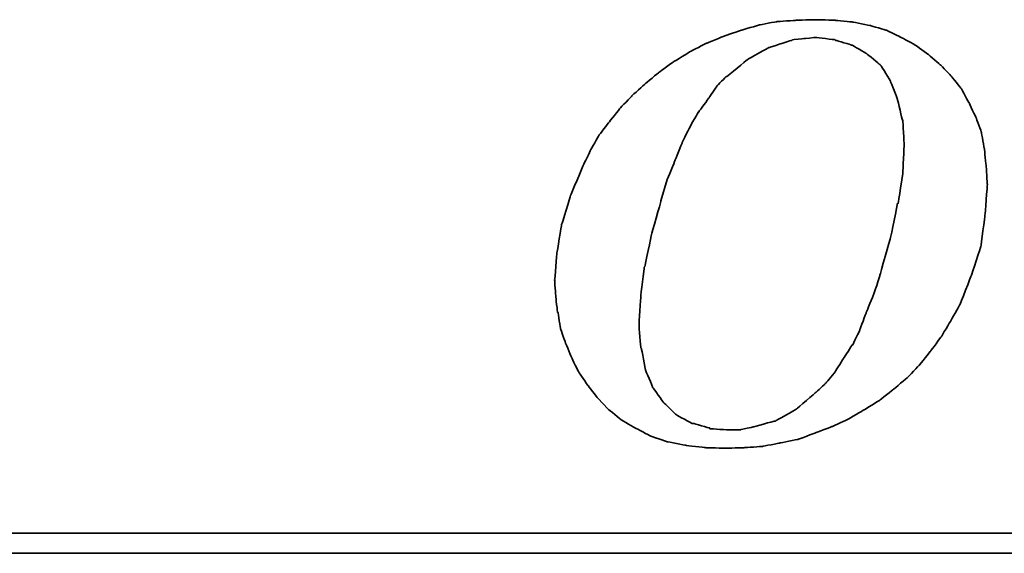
# Model space of a CAD drawing. Header units: millimetres. Extents: x 569 to 825, y 90 to 173.
# Tile 33 of 51: x 766.36 to 769.17, y 115.39 to 116.92. Entities that reach past the tile are written whole.
import ezdxf

# ---------------------------------------------------------------- set-up
doc = ezdxf.new("R2010")
doc.units = ezdxf.units.MM
doc.header["$LTSCALE"] = 0.1
doc.layers.add('DIM', color=4, linetype='CONTINUOUS')
doc.layers.add('layer 1', color=7, linetype='CONTINUOUS')

# ---------------------------------------------------------------- blocks, each defined once
blk = doc.blocks.new('TBI MOTION logo(完整正式版)')
at = {"layer": 'layer 1', "color": 22, "lineweight": 35}
for points, knots in [([(-11.34375, -6.98375), (-11.34375, -6.98375), (-10.91375, -7.43875), (-10.91375, -7.43875), (-10.91375, -7.43875), (-10.91375, -7.43875), (-10.38625, -7.87125), (-10.38625, -7.87125), (-10.38625, -7.87125), (-10.38625, -7.87125), (-9.81125, -8.20375), (-9.81125, -8.20375), (-9.81125, -8.20375), (-9.81125, -8.20375), (-9.21125, -8.51875), (-9.21125, -8.51875), (-9.21125, -8.51875), (-9.21125, -8.51875), (-8.51625, -8.75875), (-8.51625, -8.75875), (-8.51625, -8.75875), (-8.51625, -8.75875), (-7.77125, -8.90375), (-7.77125, -8.90375), (-7.77125, -8.90375), (-7.77125, -8.90375), (-6.97875, -8.99875), (-6.97875, -8.99875), (-6.97875, -8.99875), (-6.97875, -8.99875), (-6.14125, -9.02375), (-6.14125, -9.02375), (-6.14125, -9.02375), (-6.14125, -9.02375), (-5.37125, -8.99875), (-5.37125, -8.99875), (-5.37125, -8.99875), (-5.37125, -8.99875), (-4.65375, -8.94875), (-4.65375, -8.94875), (-4.65375, -8.94875), (-4.65375, -8.94875), (-3.93375, -8.80625), (-3.93375, -8.80625), (-3.93375, -8.80625), (-3.93375, -8.80625), (-3.21375, -8.66375), (-3.21375, -8.66375), (-3.21375, -8.66375), (-3.21375, -8.66375), (-2.49375, -8.39875), (-2.49375, -8.39875), (-2.49375, -8.39875), (-2.49375, -8.39875), (-1.79875, -8.13375), (-1.79875, -8.13375), (-1.79875, -8.13375), (-1.79875, -8.13375), (-1.17375, -7.84375), (-1.17375, -7.84375), (-1.17375, -7.84375), (-1.17375, -7.84375), (-0.52375, -7.46375), (-0.52375, -7.46375), (-0.52375, -7.46375), (-0.52375, -7.46375), (0.10124, -7.07875), (0.10124, -7.07875), (0.10124, -7.07875), (0.10124, -7.07875), (0.67625, -6.62375), (0.67625, -6.62375), (0.67625, -6.62375), (0.67625, -6.62375), (1.24874, -6.14375), (1.24874, -6.14375), (1.24874, -6.14375), (1.24874, -6.14375), (1.72874, -5.64125), (1.72874, -5.64125), (1.72874, -5.64125), (1.72874, -5.64125), (2.18624, -5.06375), (2.18624, -5.06375), (2.18624, -5.06375), (2.18624, -5.06375), (2.61625, -4.48874), (2.61625, -4.48874), (2.61625, -4.48874), (2.61625, -4.48874), (3.00125, -3.83874), (3.00125, -3.83874), (3.00125, -3.83874), (3.00125, -3.83874), (3.36124, -3.21374), (3.36124, -3.21374), (3.36124, -3.21374), (3.36124, -3.21374), (3.84374, -1.99125), (3.84374, -1.99125), (3.84374, -1.99125), (3.84374, -1.99125), (4.22625, -0.81875), (4.22625, -0.81875), (4.22625, -0.81875), (4.22625, -0.81875), (4.39125, 0.45624), (4.39125, 0.45624), (4.39125, 0.45624), (4.39125, 0.45624), (4.48874, 1.70124), (4.48874, 1.70124), (4.48874, 1.70124), (4.48874, 1.70124), (4.43874, 2.44625), (4.43874, 2.44625), (4.43874, 2.44625), (4.43874, 2.44625), (4.36874, 3.14125), (4.36874, 3.14125), (4.36874, 3.14125), (4.36874, 3.14125), (4.25125, 3.81125), (4.25125, 3.81125), (4.25125, 3.81125), (4.25125, 3.81125), (4.03124, 4.41125), (4.03124, 4.41125), (4.03124, 4.41125), (4.03124, 4.41125), (3.74374, 5.01125), (3.74374, 5.01125), (3.74374, 5.01125), (3.74374, 5.01125), (3.43124, 5.58875), (3.43124, 5.58875), (3.43124, 5.58875), (3.43124, 5.58875), (3.02625, 6.09125), (3.02625, 6.09125), (3.02625, 6.09125), (3.02625, 6.09125), (2.59374, 6.54875), (2.59374, 6.54875), (2.59374, 6.54875), (2.59374, 6.54875), (2.09124, 6.98125), (2.09124, 6.98125), (2.09124, 6.98125), (2.09124, 6.98125), (1.56124, 7.36625), (1.56124, 7.36625), (1.56124, 7.36625), (1.56124, 7.36625), (0.98624, 7.67625), (0.98624, 7.67625), (0.98624, 7.67625), (0.98624, 7.67625), (0.38624, 7.96375), (0.38624, 7.96375), (0.38624, 7.96375), (0.38624, 7.96375), (-0.25875, 8.15625), (-0.25875, 8.15625), (-0.25875, 8.15625), (-0.25875, 8.15625), (-0.98125, 8.30125), (-0.98125, 8.30125), (-0.98125, 8.30125), (-0.98125, 8.30125), (-1.70124, 8.37125), (-1.70124, 8.37125), (-1.70124, 8.37125), (-1.70124, 8.37125), (-2.49375, 8.39624), (-2.49375, 8.39624), (-2.49375, 8.39624), (-2.49375, 8.39624), (-3.28625, 8.37125), (-3.28625, 8.37125), (-3.28625, 8.37125), (-3.28625, 8.37125), (-4.05125, 8.32125), (-4.05125, 8.32125), (-4.05125, 8.32125), (-4.05125, 8.32125), (-4.77375, 8.18125), (-4.77375, 8.18125), (-4.77375, 8.18125), (-4.77375, 8.18125), (-5.51625, 7.96375), (-5.51625, 7.96375), (-5.51625, 7.96375), (-5.51625, 7.96375), (-6.21125, 7.72625), (-6.21125, 7.72625), (-6.21125, 7.72625), (-6.21125, 7.72625), (-6.92875, 7.43625), (-6.92875, 7.43625), (-6.92875, 7.43625), (-6.92875, 7.43625), (-7.57875, 7.10125), (-7.57875, 7.10125), (-7.57875, 7.10125), (-7.57875, 7.10125), (-8.24875, 6.69125), (-8.24875, 6.69125), (-8.24875, 6.69125), (-8.24875, 6.69125), (-8.84875, 6.26125), (-8.84875, 6.26125), (-8.84875, 6.26125), (-8.84875, 6.26125), (-9.42625, 5.78125), (-9.42625, 5.78125), (-9.42625, 5.78125), (-9.42625, 5.78125), (-9.95375, 5.30125), (-9.95375, 5.30125), (-9.95375, 5.30125), (-9.95375, 5.30125), (-10.43375, 4.79624), (-10.43375, 4.79624), (-10.43375, 4.79624), (-10.43375, 4.79624), (-10.88875, 4.22125), (-10.88875, 4.22125), (-10.88875, 4.22125), (-10.88875, 4.22125), (-11.29875, 3.69375), (-11.29875, 3.69375), (-11.29875, 3.69375), (-11.29875, 3.69375), (-11.63375, 3.09125), (-11.63375, 3.09125), (-11.63375, 3.09125), (-11.63375, 3.09125), (-11.91875, 2.49625), (-11.91875, 2.49625), (-11.91875, 2.49625), (-11.91875, 2.49625), (-12.44875, 1.24625), (-12.44875, 1.24625), (-12.44875, 1.24625), (-12.44875, 1.24625), (-12.80875, 0.06874), (-12.80875, 0.06874), (-12.80875, 0.06874), (-12.80875, 0.06874), (-12.99875, -1.07875), (-12.99875, -1.07875), (-12.99875, -1.07875), (-12.99875, -1.07875), (-13.09375, -2.18375), (-13.09375, -2.18375), (-13.09375, -2.18375), (-13.09375, -2.18375), (-13.04875, -2.85375), (-13.04875, -2.85375), (-13.04875, -2.85375), (-13.04875, -2.85375), (-12.97375, -3.50375), (-12.97375, -3.50375), (-12.97375, -3.50375), (-12.97375, -3.50375), (-12.95375, -3.50375), (-12.95375, -3.50375), (-12.95375, -3.50375), (-12.95375, -3.50375), (-12.85375, -4.17375), (-12.85375, -4.17375), (-12.85375, -4.17375), (-12.85375, -4.17375), (-12.63875, -4.77624), (-12.63875, -4.77624), (-12.63875, -4.77624), (-12.63875, -4.77624), (-12.39875, -5.35125), (-12.39875, -5.35125), (-12.39875, -5.35125), (-12.39875, -5.35125), (-12.11375, -5.92875), (-12.11375, -5.92875), (-12.11375, -5.92875), (-12.11375, -5.92875), (-11.75375, -6.45375), (-11.75375, -6.45375), (-11.75375, -6.45375), (-11.75375, -6.45375), (-11.34375, -6.98375), (-11.34375, -6.98375)], [0, 0, 0, 0, 0.01369863, 0.01369863, 0.01369863, 0.01369864, 0.02739726, 0.02739726, 0.02739726, 0.02739727, 0.04109589, 0.04109589, 0.04109589, 0.0410959, 0.05479452, 0.05479452, 0.05479452, 0.05479453, 0.06849315, 0.06849315, 0.06849315, 0.06849316, 0.08219178, 0.08219178, 0.08219178, 0.08219179, 0.09589041, 0.09589041, 0.09589041, 0.09589042, 0.10958904, 0.10958904, 0.10958904, 0.10958905, 0.12328767, 0.12328767, 0.12328767, 0.12328768, 0.1369863, 0.1369863, 0.1369863, 0.13698631, 0.15068493, 0.15068493, 0.15068493, 0.15068494, 0.16438356, 0.16438356, 0.16438356, 0.16438357, 0.17808219, 0.17808219, 0.17808219, 0.1780822, 0.19178082, 0.19178082, 0.19178082, 0.19178083, 0.20547945, 0.20547945, 0.20547945, 0.20547946, 0.21917808, 0.21917808, 0.21917808, 0.21917809, 0.23287671, 0.23287671, 0.23287671, 0.23287672, 0.24657534, 0.24657534, 0.24657534, 0.24657535, 0.26027397, 0.26027397, 0.26027397, 0.26027398, 0.2739726, 0.2739726, 0.2739726, 0.27397261, 0.28767123, 0.28767123, 0.28767123, 0.28767124, 0.30136986, 0.30136986, 0.30136986, 0.30136987, 0.31506849, 0.31506849, 0.31506849, 0.3150685, 0.32876712, 0.32876712, 0.32876712, 0.32876713, 0.34246575, 0.34246575, 0.34246575, 0.34246576, 0.35616438, 0.35616438, 0.35616438, 0.35616439, 0.36986301, 0.36986301, 0.36986301, 0.36986302, 0.38356164, 0.38356164, 0.38356164, 0.38356165, 0.39726027, 0.39726027, 0.39726027, 0.39726028, 0.4109589, 0.4109589, 0.4109589, 0.41095891, 0.42465753, 0.42465753, 0.42465753, 0.42465754, 0.43835616, 0.43835616, 0.43835616, 0.43835617, 0.45205479, 0.45205479, 0.45205479, 0.4520548, 0.46575342, 0.46575342, 0.46575342, 0.46575343, 0.47945205, 0.47945205, 0.47945205, 0.47945206, 0.49315068, 0.49315068, 0.49315068, 0.49315069, 0.50684932, 0.50684932, 0.50684932, 0.50684933, 0.52054795, 0.52054795, 0.52054795, 0.52054796, 0.53424658, 0.53424658, 0.53424658, 0.53424659, 0.54794521, 0.54794521, 0.54794521, 0.54794522, 0.56164384, 0.56164384, 0.56164384, 0.56164385, 0.57534247, 0.57534247, 0.57534247, 0.57534248, 0.5890411, 0.5890411, 0.5890411, 0.58904111, 0.60273973, 0.60273973, 0.60273973, 0.60273974, 0.61643836, 0.61643836, 0.61643836, 0.61643837, 0.63013699, 0.63013699, 0.63013699, 0.630137, 0.64383562, 0.64383562, 0.64383562, 0.64383563, 0.65753425, 0.65753425, 0.65753425, 0.65753426, 0.67123288, 0.67123288, 0.67123288, 0.67123289, 0.68493151, 0.68493151, 0.68493151, 0.68493152, 0.69863014, 0.69863014, 0.69863014, 0.69863015, 0.71232877, 0.71232877, 0.71232877, 0.71232878, 0.7260274, 0.7260274, 0.7260274, 0.72602741, 0.73972603, 0.73972603, 0.73972603, 0.73972604, 0.75342466, 0.75342466, 0.75342466, 0.75342467, 0.76712329, 0.76712329, 0.76712329, 0.7671233, 0.78082192, 0.78082192, 0.78082192, 0.78082193, 0.79452055, 0.79452055, 0.79452055, 0.79452056, 0.80821918, 0.80821918, 0.80821918, 0.80821919, 0.82191781, 0.82191781, 0.82191781, 0.82191782, 0.83561644, 0.83561644, 0.83561644, 0.83561645, 0.84931507, 0.84931507, 0.84931507, 0.84931508, 0.8630137, 0.8630137, 0.8630137, 0.86301371, 0.87671233, 0.87671233, 0.87671233, 0.87671234, 0.89041096, 0.89041096, 0.89041096, 0.89041097, 0.90410959, 0.90410959, 0.90410959, 0.9041096, 0.91780822, 0.91780822, 0.91780822, 0.91780823, 0.93150685, 0.93150685, 0.93150685, 0.93150686, 0.94520548, 0.94520548, 0.94520548, 0.94520549, 0.95890411, 0.95890411, 0.95890411, 0.95890412, 0.97260274, 0.97260274, 0.97260274, 0.97260275, 0.98630137, 0.98630137, 0.98630137, 0.98630138, 1, 1, 1, 1]), ([(-8.77875, 1.03124), (-8.77875, 1.03124), (-8.51625, 1.89625), (-8.51625, 1.89625), (-8.51625, 1.89625), (-8.51625, 1.89625), (-8.20375, 2.66375), (-8.20375, 2.66375), (-8.20375, 2.66375), (-8.20375, 2.66375), (-7.91625, 3.38125), (-7.91625, 3.38125), (-7.91625, 3.38125), (-7.91625, 3.38125), (-7.91625, 3.40624), (-7.91625, 3.40624), (-7.91625, 3.40624), (-7.91625, 3.40624), (-7.57875, 4.07624), (-7.57875, 4.07624), (-7.57875, 4.07624), (-7.57875, 4.07624), (-7.24375, 4.65125), (-7.24375, 4.65125), (-7.24375, 4.65125), (-7.24375, 4.65125), (-7.21875, 4.65125), (-7.21875, 4.65125), (-7.21875, 4.65125), (-7.21875, 4.65125), (-7.21875, 4.67624), (-7.21875, 4.67624), (-7.21875, 4.67624), (-7.21875, 4.67624), (-6.83625, 5.20375), (-6.83625, 5.20375), (-6.83625, 5.20375), (-6.83625, 5.20375), (-6.49875, 5.68625), (-6.49875, 5.68625), (-6.49875, 5.68625), (-6.49875, 5.68625), (-6.49875, 5.70625), (-6.49875, 5.70625), (-6.49875, 5.70625), (-6.49875, 5.70625), (-6.11625, 6.09125), (-6.11625, 6.09125), (-6.11625, 6.09125), (-6.11625, 6.09125), (-6.09125, 6.09125), (-6.09125, 6.09125), (-6.09125, 6.09125), (-6.09125, 6.09125), (-5.27375, 6.76625), (-5.27375, 6.76625), (-5.27375, 6.76625), (-5.27375, 6.76625), (-5.24875, 6.76625), (-5.24875, 6.76625), (-5.24875, 6.76625), (-5.24875, 6.76625), (-5.24875, 6.78625), (-5.24875, 6.78625), (-5.24875, 6.78625), (-5.24875, 6.78625), (-4.38875, 7.26624), (-4.38875, 7.26624), (-4.38875, 7.26624), (-4.38875, 7.26624), (-4.36125, 7.26624), (-4.36125, 7.26624), (-4.36125, 7.26624), (-4.36125, 7.26624), (-3.93375, 7.41125), (-3.93375, 7.41125), (-3.93375, 7.41125), (-3.93375, 7.41125), (-3.47375, 7.55625), (-3.47375, 7.55625), (-3.47375, 7.55625), (-3.47375, 7.55625), (-3.45375, 7.55625), (-3.45375, 7.55625), (-3.45375, 7.55625), (-3.45375, 7.55625), (-3.42875, 7.58124), (-3.42875, 7.58124), (-3.42875, 7.58124), (-3.42875, 7.58124), (-2.97375, 7.62625), (-2.97375, 7.62625), (-2.97375, 7.62625), (-2.97375, 7.62625), (-2.49375, 7.67625), (-2.49375, 7.67625), (-2.49375, 7.67625), (-2.49375, 7.67625), (-2.46875, 7.67625), (-2.46875, 7.67625), (-2.46875, 7.67625), (-2.46875, 7.67625), (-1.70124, 7.58124), (-1.70124, 7.58124), (-1.70124, 7.58124), (-1.70124, 7.58124), (-1.67875, 7.55625), (-1.67875, 7.55625), (-1.67875, 7.55625), (-1.67875, 7.55625), (-1.65375, 7.55625), (-1.65375, 7.55625), (-1.65375, 7.55625), (-1.65375, 7.55625), (-1.03125, 7.36625), (-1.03125, 7.36625), (-1.03125, 7.36625), (-1.03125, 7.36625), (-1.00625, 7.36625), (-1.00625, 7.36625), (-1.00625, 7.36625), (-1.00625, 7.36625), (-0.43124, 7.02624), (-0.43124, 7.02624), (-0.43124, 7.02624), (-0.43124, 7.02624), (-0.40625, 7.00624), (-0.40625, 7.00624), (-0.40625, 7.00624), (-0.40625, 7.00624), (0.12124, 6.57124), (0.12124, 6.57124), (0.12124, 6.57124), (0.12124, 6.57124), (0.14624, 6.54875), (0.14624, 6.54875), (0.14624, 6.54875), (0.14624, 6.54875), (0.17124, 6.52375), (0.17124, 6.52375), (0.17124, 6.52375), (0.17124, 6.52375), (0.55625, 5.89875), (0.55625, 5.89875), (0.55625, 5.89875), (0.55625, 5.89875), (0.55625, 5.87625), (0.55625, 5.87625), (0.55625, 5.87625), (0.55625, 5.87625), (0.84124, 5.15625), (0.84124, 5.15625), (0.84124, 5.15625), (0.84124, 5.15625), (0.84124, 5.13125), (0.84124, 5.13125), (0.84124, 5.13125), (0.84124, 5.13125), (1.03624, 4.31875), (1.03624, 4.31875), (1.03624, 4.31875), (1.03624, 4.31875), (1.05624, 4.31875), (1.05624, 4.31875), (1.05624, 4.31875), (1.05624, 4.31875), (1.05624, 4.29125), (1.05624, 4.29125), (1.05624, 4.29125), (1.05624, 4.29125), (1.10625, 3.33125), (1.10625, 3.33125), (1.10625, 3.33125), (1.10625, 3.33125), (1.10625, 3.30875), (1.10625, 3.30875), (1.10625, 3.30875), (1.10625, 3.30875), (1.05624, 2.20624), (1.05624, 2.20624), (1.05624, 2.20624), (1.05624, 2.20624), (1.05624, 2.18124), (1.05624, 2.18124), (1.05624, 2.18124), (1.05624, 2.18124), (0.86624, 0.93624), (0.86624, 0.93624), (0.86624, 0.93624), (0.86624, 0.93624), (0.84124, 0.93624), (0.84124, 0.93624), (0.84124, 0.93624), (0.84124, 0.93624), (0.55625, -0.45874), (0.55625, -0.45874), (0.55625, -0.45874), (0.55625, -0.45874), (0.12124, -1.99125), (0.12124, -1.99125), (0.12124, -1.99125), (0.12124, -1.99125), (0.12124, -2.01874), (0.12124, -2.01874), (0.12124, -2.01874), (0.12124, -2.01874), (-0.13874, -2.78375), (-0.13874, -2.78375), (-0.13874, -2.78375), (-0.13874, -2.78375), (-0.43124, -3.50375), (-0.43124, -3.50375), (-0.43124, -3.50375), (-0.43124, -3.50375), (-0.69375, -4.19875), (-0.69375, -4.19875), (-0.69375, -4.19875), (-0.69375, -4.19875), (-0.69375, -4.22375), (-0.69375, -4.22375), (-0.69375, -4.22375), (-0.69375, -4.22375), (-0.98125, -4.82374), (-0.98125, -4.82374), (-0.98125, -4.82374), (-0.98125, -4.82374), (-1.00625, -4.82374), (-1.00625, -4.82374), (-1.00625, -4.82374), (-1.00625, -4.82374), (-1.33875, -5.35125), (-1.33875, -5.35125), (-1.33875, -5.35125), (-1.33875, -5.35125), (-1.67875, -5.87875), (-1.67875, -5.87875), (-1.67875, -5.87875), (-1.67875, -5.87875), (-1.67875, -5.90375), (-1.67875, -5.90375), (-1.67875, -5.90375), (-1.67875, -5.90375), (-2.05875, -6.35875), (-2.05875, -6.35875), (-2.05875, -6.35875), (-2.05875, -6.35875), (-2.08375, -6.38375), (-2.08375, -6.38375), (-2.08375, -6.38375), (-2.08375, -6.38375), (-2.46875, -6.74375), (-2.46875, -6.74375), (-2.46875, -6.74375), (-2.46875, -6.74375), (-3.25875, -7.41625), (-3.25875, -7.41625), (-3.25875, -7.41625), (-3.25875, -7.41625), (-3.28625, -7.43875), (-3.28625, -7.43875), (-3.28625, -7.43875), (-3.28625, -7.43875), (-4.12375, -7.91875), (-4.12375, -7.91875), (-4.12375, -7.91875), (-4.12375, -7.91875), (-4.14875, -7.91875), (-4.14875, -7.91875), (-4.14875, -7.91875), (-4.14875, -7.91875), (-4.17125, -7.91875), (-4.17125, -7.91875), (-4.17125, -7.91875), (-4.17125, -7.91875), (-5.03375, -8.15875), (-5.03375, -8.15875), (-5.03375, -8.15875), (-5.03375, -8.15875), (-5.51625, -8.25625), (-5.51625, -8.25625), (-5.51625, -8.25625), (-5.51625, -8.25625), (-5.54125, -8.27875), (-5.54125, -8.27875), (-5.54125, -8.27875), (-5.54125, -8.27875), (-5.56375, -8.27875), (-5.56375, -8.27875), (-5.56375, -8.27875), (-5.56375, -8.27875), (-5.99625, -8.27875), (-5.99625, -8.27875), (-5.99625, -8.27875), (-5.99625, -8.27875), (-6.76375, -8.23125), (-6.76375, -8.23125), (-6.76375, -8.23125), (-6.76375, -8.23125), (-6.78875, -8.23125), (-6.78875, -8.23125), (-6.78875, -8.23125), (-6.78875, -8.23125), (-6.78875, -8.20375), (-6.78875, -8.20375), (-6.78875, -8.20375), (-6.78875, -8.20375), (-7.45875, -8.01375), (-7.45875, -8.01375), (-7.45875, -8.01375), (-7.45875, -8.01375), (-7.48375, -8.01375), (-7.48375, -8.01375), (-7.48375, -8.01375), (-7.48375, -8.01375), (-7.50875, -8.01375), (-7.50875, -8.01375), (-7.50875, -8.01375), (-7.50875, -8.01375), (-8.13125, -7.67875), (-8.13125, -7.67875), (-8.13125, -7.67875), (-8.13125, -7.67875), (-8.15625, -7.65375), (-8.15625, -7.65375), (-8.15625, -7.65375), (-8.15625, -7.65375), (-8.65875, -7.17375), (-8.65875, -7.17375), (-8.65875, -7.17375), (-8.65875, -7.17375), (-8.68375, -7.14875), (-8.68375, -7.14875), (-8.68375, -7.14875), (-8.68375, -7.14875), (-9.08875, -6.57375), (-9.08875, -6.57375), (-9.08875, -6.57375), (-9.08875, -6.57375), (-9.11375, -6.54875), (-9.11375, -6.54875), (-9.11375, -6.54875), (-9.11375, -6.54875), (-9.11375, -6.52875), (-9.11375, -6.52875), (-9.11375, -6.52875), (-9.11375, -6.52875), (-9.40375, -5.85375), (-9.40375, -5.85375), (-9.40375, -5.85375), (-9.40375, -5.85375), (-9.40375, -5.82875), (-9.40375, -5.82875), (-9.40375, -5.82875), (-9.40375, -5.82875), (-9.56875, -4.96875), (-9.56875, -4.96875), (-9.56875, -4.96875), (-9.56875, -4.96875), (-9.59375, -4.94375), (-9.59375, -4.94375), (-9.59375, -4.94375), (-9.59375, -4.94375), (-9.66375, -4.03375), (-9.66375, -4.03375), (-9.66375, -4.03375), (-9.66375, -4.03375), (-9.66375, -4.00875), (-9.66375, -4.00875), (-9.66375, -4.00875), (-9.66375, -4.00875), (-9.59375, -2.85375), (-9.59375, -2.85375), (-9.59375, -2.85375), (-9.59375, -2.85375), (-9.45125, -1.65875), (-9.45125, -1.65875), (-9.45125, -1.65875), (-9.45125, -1.65875), (-9.42625, -1.63375), (-9.42625, -1.63375), (-9.42625, -1.63375), (-9.42625, -1.63375), (-9.16125, -0.33875), (-9.16125, -0.33875), (-9.16125, -0.33875), (-9.16125, -0.33875), (-8.77875, 1.00624), (-8.77875, 1.00624), (-8.77875, 1.00624), (-8.77875, 1.00624), (-8.77875, 1.03124), (-8.77875, 1.03124)], [0, 0, 0, 0, 0.01020408, 0.01020408, 0.01020408, 0.01020409, 0.02040816, 0.02040816, 0.02040816, 0.02040817, 0.03061224, 0.03061224, 0.03061224, 0.03061225, 0.04081633, 0.04081633, 0.04081633, 0.04081634, 0.05102041, 0.05102041, 0.05102041, 0.05102042, 0.06122449, 0.06122449, 0.06122449, 0.0612245, 0.07142857, 0.07142857, 0.07142857, 0.07142858, 0.08163265, 0.08163265, 0.08163265, 0.08163266, 0.09183673, 0.09183673, 0.09183673, 0.09183674, 0.10204082, 0.10204082, 0.10204082, 0.10204083, 0.1122449, 0.1122449, 0.1122449, 0.11224491, 0.12244898, 0.12244898, 0.12244898, 0.12244899, 0.13265306, 0.13265306, 0.13265306, 0.13265307, 0.14285714, 0.14285714, 0.14285714, 0.14285715, 0.15306122, 0.15306122, 0.15306122, 0.15306123, 0.16326531, 0.16326531, 0.16326531, 0.16326532, 0.17346939, 0.17346939, 0.17346939, 0.1734694, 0.18367347, 0.18367347, 0.18367347, 0.18367348, 0.19387755, 0.19387755, 0.19387755, 0.19387756, 0.20408163, 0.20408163, 0.20408163, 0.20408164, 0.21428571, 0.21428571, 0.21428571, 0.21428572, 0.2244898, 0.2244898, 0.2244898, 0.22448981, 0.23469388, 0.23469388, 0.23469388, 0.23469389, 0.24489796, 0.24489796, 0.24489796, 0.24489797, 0.25510204, 0.25510204, 0.25510204, 0.25510205, 0.26530612, 0.26530612, 0.26530612, 0.26530613, 0.2755102, 0.2755102, 0.2755102, 0.27551021, 0.28571429, 0.28571429, 0.28571429, 0.2857143, 0.29591837, 0.29591837, 0.29591837, 0.29591838, 0.30612245, 0.30612245, 0.30612245, 0.30612246, 0.31632653, 0.31632653, 0.31632653, 0.31632654, 0.32653061, 0.32653061, 0.32653061, 0.32653062, 0.33673469, 0.33673469, 0.33673469, 0.3367347, 0.34693878, 0.34693878, 0.34693878, 0.34693879, 0.35714286, 0.35714286, 0.35714286, 0.35714287, 0.36734694, 0.36734694, 0.36734694, 0.36734695, 0.37755102, 0.37755102, 0.37755102, 0.37755103, 0.3877551, 0.3877551, 0.3877551, 0.38775511, 0.39795918, 0.39795918, 0.39795918, 0.39795919, 0.40816327, 0.40816327, 0.40816327, 0.40816328, 0.41836735, 0.41836735, 0.41836735, 0.41836736, 0.42857143, 0.42857143, 0.42857143, 0.42857144, 0.43877551, 0.43877551, 0.43877551, 0.43877552, 0.44897959, 0.44897959, 0.44897959, 0.4489796, 0.45918367, 0.45918367, 0.45918367, 0.45918368, 0.46938776, 0.46938776, 0.46938776, 0.46938777, 0.47959184, 0.47959184, 0.47959184, 0.47959185, 0.48979592, 0.48979592, 0.48979592, 0.48979593, 0.5, 0.5, 0.5, 0.50000001, 0.51020408, 0.51020408, 0.51020408, 0.51020409, 0.52040816, 0.52040816, 0.52040816, 0.52040817, 0.53061224, 0.53061224, 0.53061224, 0.53061225, 0.54081633, 0.54081633, 0.54081633, 0.54081634, 0.55102041, 0.55102041, 0.55102041, 0.55102042, 0.56122449, 0.56122449, 0.56122449, 0.5612245, 0.57142857, 0.57142857, 0.57142857, 0.57142858, 0.58163265, 0.58163265, 0.58163265, 0.58163266, 0.59183673, 0.59183673, 0.59183673, 0.59183674, 0.60204082, 0.60204082, 0.60204082, 0.60204083, 0.6122449, 0.6122449, 0.6122449, 0.61224491, 0.62244898, 0.62244898, 0.62244898, 0.62244899, 0.63265306, 0.63265306, 0.63265306, 0.63265307, 0.64285714, 0.64285714, 0.64285714, 0.64285715, 0.65306122, 0.65306122, 0.65306122, 0.65306123, 0.66326531, 0.66326531, 0.66326531, 0.66326532, 0.67346939, 0.67346939, 0.67346939, 0.6734694, 0.68367347, 0.68367347, 0.68367347, 0.68367348, 0.69387755, 0.69387755, 0.69387755, 0.69387756, 0.70408163, 0.70408163, 0.70408163, 0.70408164, 0.71428571, 0.71428571, 0.71428571, 0.71428572, 0.7244898, 0.7244898, 0.7244898, 0.72448981, 0.73469388, 0.73469388, 0.73469388, 0.73469389, 0.74489796, 0.74489796, 0.74489796, 0.74489797, 0.75510204, 0.75510204, 0.75510204, 0.75510205, 0.76530612, 0.76530612, 0.76530612, 0.76530613, 0.7755102, 0.7755102, 0.7755102, 0.77551021, 0.78571429, 0.78571429, 0.78571429, 0.7857143, 0.79591837, 0.79591837, 0.79591837, 0.79591838, 0.80612245, 0.80612245, 0.80612245, 0.80612246, 0.81632653, 0.81632653, 0.81632653, 0.81632654, 0.82653061, 0.82653061, 0.82653061, 0.82653062, 0.83673469, 0.83673469, 0.83673469, 0.8367347, 0.84693878, 0.84693878, 0.84693878, 0.84693879, 0.85714286, 0.85714286, 0.85714286, 0.85714287, 0.86734694, 0.86734694, 0.86734694, 0.86734695, 0.87755102, 0.87755102, 0.87755102, 0.87755103, 0.8877551, 0.8877551, 0.8877551, 0.88775511, 0.89795918, 0.89795918, 0.89795918, 0.89795919, 0.90816327, 0.90816327, 0.90816327, 0.90816328, 0.91836735, 0.91836735, 0.91836735, 0.91836736, 0.92857143, 0.92857143, 0.92857143, 0.92857144, 0.93877551, 0.93877551, 0.93877551, 0.93877552, 0.94897959, 0.94897959, 0.94897959, 0.9489796, 0.95918367, 0.95918367, 0.95918367, 0.95918368, 0.96938776, 0.96938776, 0.96938776, 0.96938777, 0.97959184, 0.97959184, 0.97959184, 0.97959185, 0.98979592, 0.98979592, 0.98979592, 0.98979593, 1, 1, 1, 1]), ([(75.90875, -9.47875), (75.90875, -9.47875), (75.90875, -12.28625), (75.90875, -12.28625), (75.90875, -12.28625), (75.90875, -12.28625), (75.90875, -12.47875), (75.90875, -12.47875), (75.90875, -12.47875), (75.90875, -12.47875), (75.71625, -12.47875), (75.71625, -12.47875), (75.71625, -12.47875), (75.71625, -12.47875), (-88.32875, -12.47875), (-88.32875, -12.47875), (-88.32875, -12.47875), (-88.32875, -12.47875), (-88.32875, -13.29375), (-88.32875, -13.29375), (-88.32875, -13.29375), (-88.32875, -13.29375), (82.89125, -13.29375), (82.89125, -13.29375), (82.89125, -13.29375), (82.89125, -13.29375), (75.90875, -9.47875), (75.90875, -9.47875)], [0, 0, 0, 0, 0.14285714, 0.14285714, 0.14285714, 0.14285715, 0.28571429, 0.28571429, 0.28571429, 0.2857143, 0.42857143, 0.42857143, 0.42857143, 0.42857144, 0.57142857, 0.57142857, 0.57142857, 0.57142858, 0.71428571, 0.71428571, 0.71428571, 0.71428572, 0.85714286, 0.85714286, 0.85714286, 0.85714287, 1, 1, 1, 1])]:
    blk.add_open_spline(points, degree=3, knots=knots, dxfattribs=at)

msp = doc.modelspace()

# ---------------------------------------------------------------- block references
at = {"layer": 'DIM', "color": 7, "xscale": 0.0702681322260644, "yscale": 0.0702681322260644, "zscale": 0.0702681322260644}
msp.add_blockref('TBI MOTION logo(完整正式版)', (768.8093, 116.329), dxfattribs=at)

doc.saveas('drawing.dxf')
